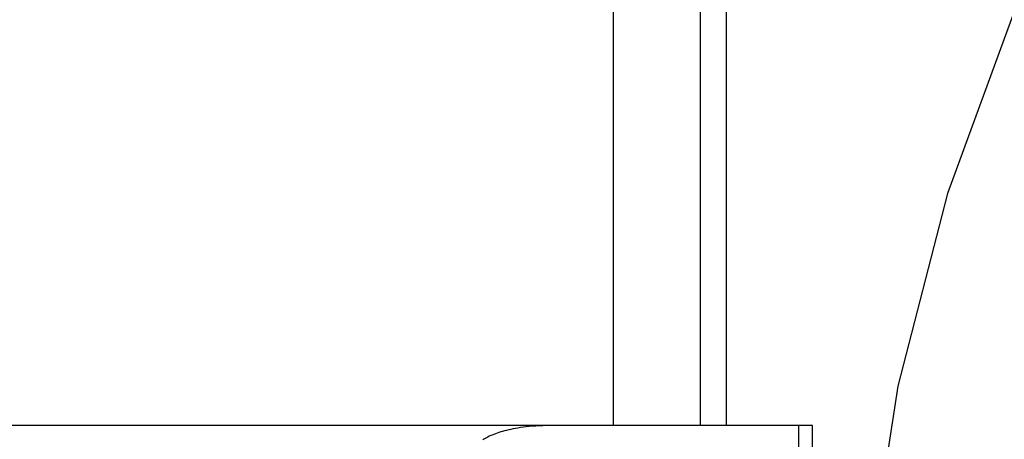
# Model space of a CAD drawing. Header units: inches. Extents: x 0 to 293, y 0 to 190.
# Tile 35 of 104: x 84.2948 to 84.4171, y 100.048 to 100.1002. Entities that reach past the tile are written whole.
import ezdxf

# ---------------------------------------------------------------- set-up
doc = ezdxf.new("R2010")
doc.units = ezdxf.units.IN
doc.header["$LTSCALE"] = 16.12069
doc.header["$MEASUREMENT"] = 0
doc.linetypes.add('HIDDEN', pattern=[0.2, 0.1, -0.1])
doc.layers.add('DEFAULT_2', color=8, linetype='HIDDEN')

msp = doc.modelspace()

# ---------------------------------------------------------------- linework, layer by layer
at = {"layer": 'DEFAULT_2', "color": 8, "linetype": 'HIDDEN'}
for p, q in [((84.3685, 100.20601), (84.3685, 100.04976)), ((84.37931, 100.20601), (84.37931, 100.04976)), ((84.38251, 100.20601), (84.38251, 100.04976)), ((84.39326, 100.04976), (83.91583, 100.04976)), ((84.39155, 99.67476), (84.39155, 100.04976)), ((84.39326, 99.67476), (84.39326, 100.04976))]:
    msp.add_line(p, q, dxfattribs=at)
msp.add_lwpolyline([(84.36073, 100.04976), (84.36023, 100.04976), (84.35976, 100.04974), (84.3593, 100.04972), (84.35887, 100.0497), (84.35846, 100.04967), (84.35807, 100.04963), (84.3577, 100.04959), (84.35734, 100.04955), (84.357, 100.0495), (84.35667, 100.04945), (84.35637, 100.0494), (84.35607, 100.04934), (84.35579, 100.04928), (84.35552, 100.04922), (84.35525, 100.04916), (84.355, 100.0491), (84.35476, 100.04903), (84.35453, 100.04896), (84.35431, 100.04889), (84.35409, 100.04882), (84.35387, 100.04874), (84.35367, 100.04866), (84.35347, 100.04858), (84.35328, 100.0485), (84.3531, 100.04842), (84.35292, 100.04833), (84.35275, 100.04824), (84.35259, 100.04815), (84.35243, 100.04806), (84.35229, 100.04797)], dxfattribs=at)
msp.add_arc((84.64877, 100.00426), 0.25, 90, 270, dxfattribs=at)

doc.saveas('drawing.dxf')
